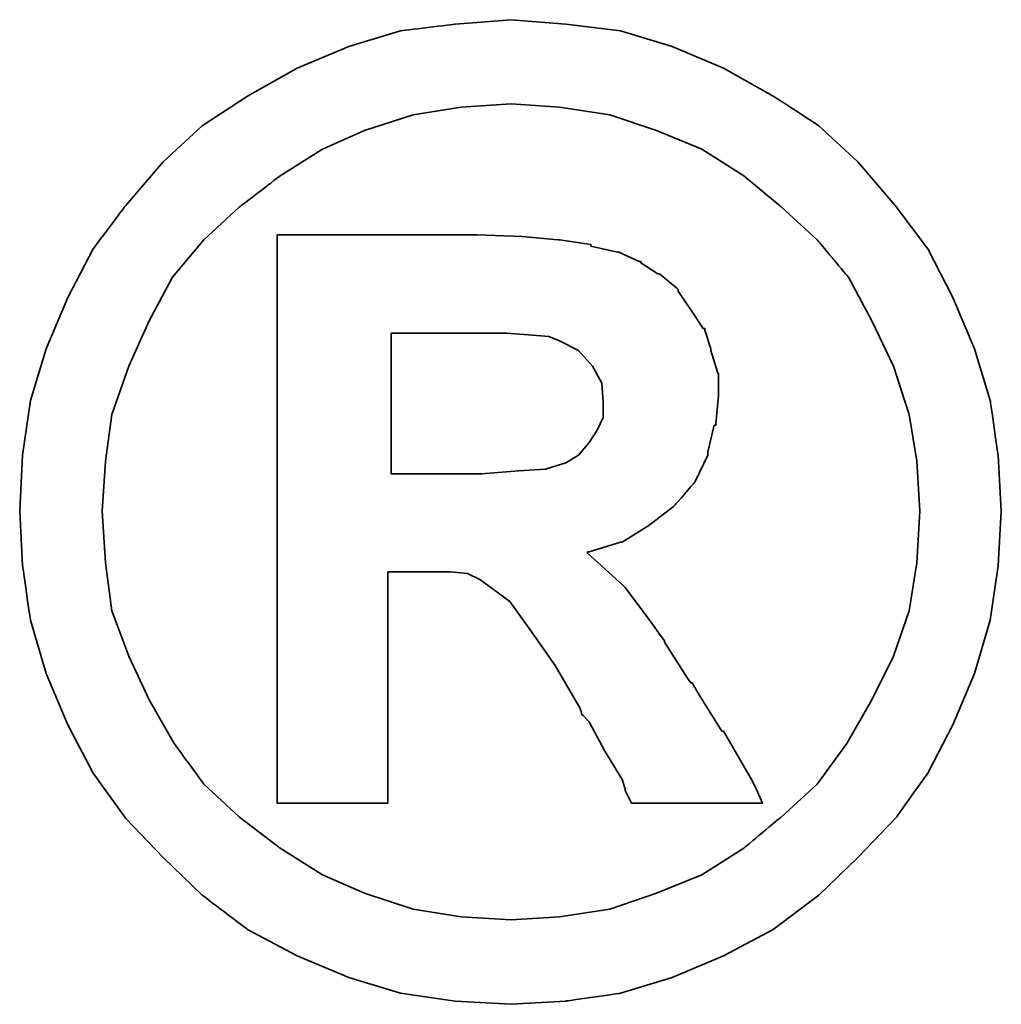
# Model space of a CAD drawing. Header units: inches. Extents: x 1 to 254, y 50 to 189.
# Tile 49 of 50: x 218.23 to 219.29, y 125.21 to 126.27. Entities that reach past the tile are written whole.
import ezdxf

# ---------------------------------------------------------------- set-up
doc = ezdxf.new("R2010")
doc.units = ezdxf.units.IN
doc.header["$LTSCALE"] = 0.2
doc.layers.add('DIM', color=4, linetype='Continuous')
doc.layers.add('layer 1', color=7, linetype='Continuous')

# ---------------------------------------------------------------- blocks, each defined once
blk = doc.blocks.new('TBI MOTION logo(完整正式版)')
at = {"layer": 'layer 1', "color": 22, "lineweight": 35}
for points, knots in [([(81.20634, 4.98624), (81.20634, 4.98624), (81.18649, 5.32862), (81.18649, 5.32862), (81.18649, 5.32862), (81.18649, 5.32862), (81.13886, 5.66206), (81.13886, 5.66206), (81.13886, 5.66206), (81.13886, 5.66206), (81.04359, 5.97764), (81.04359, 5.97764), (81.04359, 5.97764), (81.04359, 5.97764), (80.91061, 6.29124), (80.91061, 6.29124), (80.91061, 6.29124), (80.91061, 6.29124), (80.75778, 6.58697), (80.75778, 6.58697), (80.75778, 6.58697), (80.75778, 6.58697), (80.5593, 6.85294), (80.5593, 6.85294), (80.5593, 6.85294), (80.5593, 6.85294), (80.33105, 7.1189), (80.33105, 7.1189), (80.33105, 7.1189), (80.33105, 7.1189), (80.09287, 7.33921), (80.09287, 7.33921), (80.09287, 7.33921), (80.09287, 7.33921), (79.815, 7.51982), (79.815, 7.51982), (79.815, 7.51982), (79.815, 7.51982), (79.51133, 7.69051), (79.51133, 7.69051), (79.51133, 7.69051), (79.51133, 7.69051), (79.19773, 7.8235), (79.19773, 7.8235), (79.19773, 7.8235), (79.19773, 7.8235), (78.88215, 7.91877), (78.88215, 7.91877), (78.88215, 7.91877), (78.88215, 7.91877), (78.54871, 7.95846), (78.54871, 7.95846), (78.54871, 7.95846), (78.54871, 7.95846), (78.21526, 7.98625), (78.21526, 7.98625), (78.21526, 7.98625), (78.21526, 7.98625), (77.87388, 7.95846), (77.87388, 7.95846), (77.87388, 7.95846), (77.87388, 7.95846), (77.54044, 7.91877), (77.54044, 7.91877), (77.54044, 7.91877), (77.54044, 7.91877), (77.22485, 7.8235), (77.22485, 7.8235), (77.22485, 7.8235), (77.22485, 7.8235), (76.91027, 7.69051), (76.91027, 7.69051), (76.91027, 7.69051), (76.91027, 7.69051), (76.6056, 7.51982), (76.6056, 7.51982), (76.6056, 7.51982), (76.6056, 7.51982), (76.32972, 7.33921), (76.32972, 7.33921), (76.32972, 7.33921), (76.32972, 7.33921), (76.09154, 7.1189), (76.09154, 7.1189), (76.09154, 7.1189), (76.09154, 7.1189), (75.86329, 6.85294), (75.86329, 6.85294), (75.86329, 6.85294), (75.86329, 6.85294), (75.66382, 6.58697), (75.66382, 6.58697), (75.66382, 6.58697), (75.66382, 6.58697), (75.51099, 6.29124), (75.51099, 6.29124), (75.51099, 6.29124), (75.51099, 6.29124), (75.37702, 5.97764), (75.37702, 5.97764), (75.37702, 5.97764), (75.37702, 5.97764), (75.28175, 5.66206), (75.28175, 5.66206), (75.28175, 5.66206), (75.28175, 5.66206), (75.23411, 5.32862), (75.23411, 5.32862), (75.23411, 5.32862), (75.23411, 5.32862), (75.21625, 4.98624), (75.21625, 4.98624), (75.21625, 4.98624), (75.21625, 4.98624), (75.23411, 4.6528), (75.23411, 4.6528), (75.23411, 4.6528), (75.23411, 4.6528), (75.28175, 4.32035), (75.28175, 4.32035), (75.28175, 4.32035), (75.28175, 4.32035), (75.37702, 3.99583), (75.37702, 3.99583), (75.37702, 3.99583), (75.37702, 3.99583), (75.51099, 3.68224), (75.51099, 3.68224), (75.51099, 3.68224), (75.51099, 3.68224), (75.66382, 3.38749), (75.66382, 3.38749), (75.66382, 3.38749), (75.66382, 3.38749), (75.86329, 3.10963), (75.86329, 3.10963), (75.86329, 3.10963), (75.86329, 3.10963), (76.09154, 2.87145), (76.09154, 2.87145), (76.09154, 2.87145), (76.09154, 2.87145), (76.32972, 2.6432), (76.32972, 2.6432), (76.32972, 2.6432), (76.32972, 2.6432), (76.6056, 2.43381), (76.6056, 2.43381), (76.6056, 2.43381), (76.6056, 2.43381), (76.91027, 2.27205), (76.91027, 2.27205), (76.91027, 2.27205), (76.91027, 2.27205), (77.22485, 2.13906), (77.22485, 2.13906), (77.22485, 2.13906), (77.22485, 2.13906), (77.54044, 2.0438), (77.54044, 2.0438), (77.54044, 2.0438), (77.54044, 2.0438), (77.87388, 1.99616), (77.87388, 1.99616), (77.87388, 1.99616), (77.87388, 1.99616), (78.21526, 1.97631), (78.21526, 1.97631), (78.21526, 1.97631), (78.21526, 1.97631), (78.54871, 1.99616), (78.54871, 1.99616), (78.54871, 1.99616), (78.54871, 1.99616), (78.88215, 2.0438), (78.88215, 2.0438), (78.88215, 2.0438), (78.88215, 2.0438), (79.19773, 2.13906), (79.19773, 2.13906), (79.19773, 2.13906), (79.19773, 2.13906), (79.51133, 2.27205), (79.51133, 2.27205), (79.51133, 2.27205), (79.51133, 2.27205), (79.815, 2.43381), (79.815, 2.43381), (79.815, 2.43381), (79.815, 2.43381), (80.09287, 2.6432), (80.09287, 2.6432), (80.09287, 2.6432), (80.09287, 2.6432), (80.33105, 2.87145), (80.33105, 2.87145), (80.33105, 2.87145), (80.33105, 2.87145), (80.5593, 3.10963), (80.5593, 3.10963), (80.5593, 3.10963), (80.5593, 3.10963), (80.75778, 3.38749), (80.75778, 3.38749), (80.75778, 3.38749), (80.75778, 3.38749), (80.91061, 3.68224), (80.91061, 3.68224), (80.91061, 3.68224), (80.91061, 3.68224), (81.04359, 3.99583), (81.04359, 3.99583), (81.04359, 3.99583), (81.04359, 3.99583), (81.13886, 4.32035), (81.13886, 4.32035), (81.13886, 4.32035), (81.13886, 4.32035), (81.18649, 4.6528), (81.18649, 4.6528), (81.18649, 4.6528), (81.18649, 4.6528), (81.20634, 4.98624), (81.20634, 4.98624)], [0, 0, 0, 0, 0.0178571, 0.0178571, 0.0178571, 0.0178572, 0.0357143, 0.0357143, 0.0357143, 0.0357143, 0.0535714, 0.0535714, 0.0535714, 0.0535714, 0.0714286, 0.0714286, 0.0714286, 0.0714286, 0.0892857, 0.0892857, 0.0892857, 0.0892857, 0.1071429, 0.1071429, 0.1071429, 0.1071429, 0.125, 0.125, 0.125, 0.125, 0.1428571, 0.1428571, 0.1428571, 0.1428572, 0.1607143, 0.1607143, 0.1607143, 0.1607143, 0.1785714, 0.1785714, 0.1785714, 0.1785714, 0.1964286, 0.1964286, 0.1964286, 0.1964286, 0.2142857, 0.2142857, 0.2142857, 0.2142857, 0.2321429, 0.2321429, 0.2321429, 0.2321429, 0.25, 0.25, 0.25, 0.25, 0.2678571, 0.2678571, 0.2678571, 0.2678572, 0.2857143, 0.2857143, 0.2857143, 0.2857143, 0.3035714, 0.3035714, 0.3035714, 0.3035714, 0.3214286, 0.3214286, 0.3214286, 0.3214286, 0.3392857, 0.3392857, 0.3392857, 0.3392857, 0.3571429, 0.3571429, 0.3571429, 0.3571429, 0.375, 0.375, 0.375, 0.375, 0.3928571, 0.3928571, 0.3928571, 0.3928572, 0.4107143, 0.4107143, 0.4107143, 0.4107143, 0.4285714, 0.4285714, 0.4285714, 0.4285714, 0.4464286, 0.4464286, 0.4464286, 0.4464286, 0.4642857, 0.4642857, 0.4642857, 0.4642857, 0.4821429, 0.4821429, 0.4821429, 0.4821429, 0.5, 0.5, 0.5, 0.5, 0.5178571, 0.5178571, 0.5178571, 0.5178572, 0.5357143, 0.5357143, 0.5357143, 0.5357143, 0.5535714, 0.5535714, 0.5535714, 0.5535714, 0.5714286, 0.5714286, 0.5714286, 0.5714286, 0.5892857, 0.5892857, 0.5892857, 0.5892857, 0.6071429, 0.6071429, 0.6071429, 0.6071429, 0.625, 0.625, 0.625, 0.625, 0.6428571, 0.6428571, 0.6428571, 0.6428572, 0.6607143, 0.6607143, 0.6607143, 0.6607143, 0.6785714, 0.6785714, 0.6785714, 0.6785714, 0.6964286, 0.6964286, 0.6964286, 0.6964286, 0.7142857, 0.7142857, 0.7142857, 0.7142857, 0.7321429, 0.7321429, 0.7321429, 0.7321429, 0.75, 0.75, 0.75, 0.75, 0.7678571, 0.7678571, 0.7678571, 0.7678572, 0.7857143, 0.7857143, 0.7857143, 0.7857143, 0.8035714, 0.8035714, 0.8035714, 0.8035714, 0.8214286, 0.8214286, 0.8214286, 0.8214286, 0.8392857, 0.8392857, 0.8392857, 0.8392857, 0.8571429, 0.8571429, 0.8571429, 0.8571429, 0.875, 0.875, 0.875, 0.875, 0.8928571, 0.8928571, 0.8928571, 0.8928572, 0.9107143, 0.9107143, 0.9107143, 0.9107143, 0.9285714, 0.9285714, 0.9285714, 0.9285714, 0.9464286, 0.9464286, 0.9464286, 0.9464286, 0.9642857, 0.9642857, 0.9642857, 0.9642857, 0.9821429, 0.9821429, 0.9821429, 0.9821429, 1, 1, 1, 1]), ([(80.71014, 4.98624), (80.71014, 4.98624), (80.69129, 5.29091), (80.69129, 5.29091), (80.69129, 5.29091), (80.69129, 5.29091), (80.64464, 5.57672), (80.64464, 5.57672), (80.64464, 5.57672), (80.64464, 5.57672), (80.54937, 5.87245), (80.54937, 5.87245), (80.54937, 5.87245), (80.54937, 5.87245), (80.41639, 6.14833), (80.41639, 6.14833), (80.41639, 6.14833), (80.41639, 6.14833), (80.27349, 6.41429), (80.27349, 6.41429), (80.27349, 6.41429), (80.27349, 6.41429), (80.08295, 6.64255), (80.08295, 6.64255), (80.08295, 6.64255), (80.08295, 6.64255), (79.86264, 6.84301), (79.86264, 6.84301), (79.86264, 6.84301), (79.86264, 6.84301), (79.63439, 7.03355), (79.63439, 7.03355), (79.63439, 7.03355), (79.63439, 7.03355), (79.37835, 7.1963), (79.37835, 7.1963), (79.37835, 7.1963), (79.37835, 7.1963), (79.10246, 7.30944), (79.10246, 7.30944), (79.10246, 7.30944), (79.10246, 7.30944), (78.81665, 7.40471), (78.81665, 7.40471), (78.81665, 7.40471), (78.81665, 7.40471), (78.511, 7.45234), (78.511, 7.45234), (78.511, 7.45234), (78.511, 7.45234), (78.21526, 7.47219), (78.21526, 7.47219), (78.21526, 7.47219), (78.21526, 7.47219), (77.9106, 7.45234), (77.9106, 7.45234), (77.9106, 7.45234), (77.9106, 7.45234), (77.61685, 7.40471), (77.61685, 7.40471), (77.61685, 7.40471), (77.61685, 7.40471), (77.32012, 7.30944), (77.32012, 7.30944), (77.32012, 7.30944), (77.32012, 7.30944), (77.06309, 7.1963), (77.06309, 7.1963), (77.06309, 7.1963), (77.06309, 7.1963), (76.80606, 7.03355), (76.80606, 7.03355), (76.80606, 7.03355), (76.80606, 7.03355), (76.55797, 6.84301), (76.55797, 6.84301), (76.55797, 6.84301), (76.55797, 6.84301), (76.34063, 6.64255), (76.34063, 6.64255), (76.34063, 6.64255), (76.34063, 6.64255), (76.1491, 6.41429), (76.1491, 6.41429), (76.1491, 6.41429), (76.1491, 6.41429), (76.0062, 6.14833), (76.0062, 6.14833), (76.0062, 6.14833), (76.0062, 6.14833), (75.88314, 5.87245), (75.88314, 5.87245), (75.88314, 5.87245), (75.88314, 5.87245), (75.77794, 5.57672), (75.77794, 5.57672), (75.77794, 5.57672), (75.77794, 5.57672), (75.73924, 5.29091), (75.73924, 5.29091), (75.73924, 5.29091), (75.73924, 5.29091), (75.72039, 4.98624), (75.72039, 4.98624), (75.72039, 4.98624), (75.72039, 4.98624), (75.73924, 4.67165), (75.73924, 4.67165), (75.73924, 4.67165), (75.73924, 4.67165), (75.77794, 4.37791), (75.77794, 4.37791), (75.77794, 4.37791), (75.77794, 4.37791), (75.88314, 4.10102), (75.88314, 4.10102), (75.88314, 4.10102), (75.88314, 4.10102), (76.0062, 3.83407), (76.0062, 3.83407), (76.0062, 3.83407), (76.0062, 3.83407), (76.15902, 3.56811), (76.15902, 3.56811), (76.15902, 3.56811), (76.15902, 3.56811), (76.34063, 3.32001), (76.34063, 3.32001), (76.34063, 3.32001), (76.34063, 3.32001), (76.55797, 3.11955), (76.55797, 3.11955), (76.55797, 3.11955), (76.55797, 3.11955), (76.80606, 2.92901), (76.80606, 2.92901), (76.80606, 2.92901), (76.80606, 2.92901), (77.06309, 2.76725), (77.06309, 2.76725), (77.06309, 2.76725), (77.06309, 2.76725), (77.32012, 2.65412), (77.32012, 2.65412), (77.32012, 2.65412), (77.32012, 2.65412), (77.61685, 2.55786), (77.61685, 2.55786), (77.61685, 2.55786), (77.61685, 2.55786), (77.9106, 2.51022), (77.9106, 2.51022), (77.9106, 2.51022), (77.9106, 2.51022), (78.21526, 2.49137), (78.21526, 2.49137), (78.21526, 2.49137), (78.21526, 2.49137), (78.511, 2.51022), (78.511, 2.51022), (78.511, 2.51022), (78.511, 2.51022), (78.81665, 2.55786), (78.81665, 2.55786), (78.81665, 2.55786), (78.81665, 2.55786), (79.10246, 2.65412), (79.10246, 2.65412), (79.10246, 2.65412), (79.10246, 2.65412), (79.37835, 2.76725), (79.37835, 2.76725), (79.37835, 2.76725), (79.37835, 2.76725), (79.63439, 2.92901), (79.63439, 2.92901), (79.63439, 2.92901), (79.63439, 2.92901), (79.86264, 3.11955), (79.86264, 3.11955), (79.86264, 3.11955), (79.86264, 3.11955), (80.08295, 3.32001), (80.08295, 3.32001), (80.08295, 3.32001), (80.08295, 3.32001), (80.26356, 3.56811), (80.26356, 3.56811), (80.26356, 3.56811), (80.26356, 3.56811), (80.41639, 3.83407), (80.41639, 3.83407), (80.41639, 3.83407), (80.41639, 3.83407), (80.54937, 4.10102), (80.54937, 4.10102), (80.54937, 4.10102), (80.54937, 4.10102), (80.64464, 4.37791), (80.64464, 4.37791), (80.64464, 4.37791), (80.64464, 4.37791), (80.69129, 4.67165), (80.69129, 4.67165), (80.69129, 4.67165), (80.69129, 4.67165), (80.71014, 4.98624), (80.71014, 4.98624)], [0, 0, 0, 0, 0.0192308, 0.0192308, 0.0192308, 0.0192308, 0.0384615, 0.0384615, 0.0384615, 0.0384615, 0.0576923, 0.0576923, 0.0576923, 0.0576923, 0.0769231, 0.0769231, 0.0769231, 0.0769231, 0.0961538, 0.0961538, 0.0961538, 0.0961539, 0.1153846, 0.1153846, 0.1153846, 0.1153846, 0.1346154, 0.1346154, 0.1346154, 0.1346154, 0.1538462, 0.1538462, 0.1538462, 0.1538462, 0.1730769, 0.1730769, 0.1730769, 0.1730769, 0.1923077, 0.1923077, 0.1923077, 0.1923077, 0.2115385, 0.2115385, 0.2115385, 0.2115385, 0.2307692, 0.2307692, 0.2307692, 0.2307692, 0.25, 0.25, 0.25, 0.25, 0.2692308, 0.2692308, 0.2692308, 0.2692308, 0.2884615, 0.2884615, 0.2884615, 0.2884615, 0.3076923, 0.3076923, 0.3076923, 0.3076923, 0.3269231, 0.3269231, 0.3269231, 0.3269231, 0.3461538, 0.3461538, 0.3461538, 0.3461539, 0.3653846, 0.3653846, 0.3653846, 0.3653846, 0.3846154, 0.3846154, 0.3846154, 0.3846154, 0.4038462, 0.4038462, 0.4038462, 0.4038462, 0.4230769, 0.4230769, 0.4230769, 0.4230769, 0.4423077, 0.4423077, 0.4423077, 0.4423077, 0.4615385, 0.4615385, 0.4615385, 0.4615385, 0.4807692, 0.4807692, 0.4807692, 0.4807692, 0.5, 0.5, 0.5, 0.5, 0.5192308, 0.5192308, 0.5192308, 0.5192308, 0.5384615, 0.5384615, 0.5384615, 0.5384615, 0.5576923, 0.5576923, 0.5576923, 0.5576923, 0.5769231, 0.5769231, 0.5769231, 0.5769231, 0.5961538, 0.5961538, 0.5961538, 0.5961539, 0.6153846, 0.6153846, 0.6153846, 0.6153846, 0.6346154, 0.6346154, 0.6346154, 0.6346154, 0.6538462, 0.6538462, 0.6538462, 0.6538462, 0.6730769, 0.6730769, 0.6730769, 0.6730769, 0.6923077, 0.6923077, 0.6923077, 0.6923077, 0.7115385, 0.7115385, 0.7115385, 0.7115385, 0.7307692, 0.7307692, 0.7307692, 0.7307692, 0.75, 0.75, 0.75, 0.75, 0.7692308, 0.7692308, 0.7692308, 0.7692308, 0.7884615, 0.7884615, 0.7884615, 0.7884615, 0.8076923, 0.8076923, 0.8076923, 0.8076923, 0.8269231, 0.8269231, 0.8269231, 0.8269231, 0.8461538, 0.8461538, 0.8461538, 0.8461539, 0.8653846, 0.8653846, 0.8653846, 0.8653846, 0.8846154, 0.8846154, 0.8846154, 0.8846154, 0.9038462, 0.9038462, 0.9038462, 0.9038462, 0.9230769, 0.9230769, 0.9230769, 0.9230769, 0.9423077, 0.9423077, 0.9423077, 0.9423077, 0.9615385, 0.9615385, 0.9615385, 0.9615385, 0.9807692, 0.9807692, 0.9807692, 0.9807692, 1, 1, 1, 1]), ([(76.78721, 3.2823), (76.78721, 3.2823), (76.78721, 3.32001), (76.78721, 3.32001), (76.78721, 3.32001), (76.78721, 3.32001), (76.78721, 3.42422), (76.78721, 3.42422), (76.78721, 3.42422), (76.78721, 3.42422), (76.78721, 3.59689), (76.78721, 3.59689), (76.78721, 3.59689), (76.78721, 3.59689), (76.78721, 3.80529), (76.78721, 3.80529), (76.78721, 3.80529), (76.78721, 3.80529), (76.78721, 4.0524), (76.78721, 4.0524), (76.78721, 4.0524), (76.78721, 4.0524), (76.78721, 4.32035), (76.78721, 4.32035), (76.78721, 4.32035), (76.78721, 4.32035), (76.78721, 4.92868), (76.78721, 4.92868), (76.78721, 4.92868), (76.78721, 4.92868), (76.78721, 5.53801), (76.78721, 5.53801), (76.78721, 5.53801), (76.78721, 5.53801), (76.78721, 5.82482), (76.78721, 5.82482), (76.78721, 5.82482), (76.78721, 5.82482), (76.78721, 6.07291), (76.78721, 6.07291), (76.78721, 6.07291), (76.78721, 6.07291), (76.78721, 6.30017), (76.78721, 6.30017), (76.78721, 6.30017), (76.78721, 6.30017), (76.78721, 6.45399), (76.78721, 6.45399), (76.78721, 6.45399), (76.78721, 6.45399), (76.78721, 6.5572), (76.78721, 6.5572), (76.78721, 6.5572), (76.78721, 6.5572), (76.78721, 6.59689), (76.78721, 6.59689), (76.78721, 6.59689), (76.78721, 6.59689), (76.78721, 6.67232), (76.78721, 6.67232), (76.78721, 6.67232), (76.78721, 6.67232), (76.8537, 6.67232), (76.8537, 6.67232), (76.8537, 6.67232), (76.8537, 6.67232), (76.87355, 6.67232), (76.87355, 6.67232), (76.87355, 6.67232), (76.87355, 6.67232), (76.91027, 6.67232), (76.91027, 6.67232), (76.91027, 6.67232), (76.91027, 6.67232), (77.04424, 6.67232), (77.04424, 6.67232), (77.04424, 6.67232), (77.04424, 6.67232), (77.22485, 6.67232), (77.22485, 6.67232), (77.22485, 6.67232), (77.22485, 6.67232), (77.43524, 6.67232), (77.43524, 6.67232), (77.43524, 6.67232), (77.43524, 6.67232), (77.65357, 6.67232), (77.65357, 6.67232), (77.65357, 6.67232), (77.65357, 6.67232), (77.82625, 6.67232), (77.82625, 6.67232), (77.82625, 6.67232), (77.82625, 6.67232), (77.94037, 6.67232), (77.94037, 6.67232), (77.94037, 6.67232), (77.94037, 6.67232), (77.97709, 6.67232), (77.97709, 6.67232), (77.97709, 6.67232), (77.97709, 6.67232), (77.99694, 6.67232), (77.99694, 6.67232), (77.99694, 6.67232), (77.99694, 6.67232), (78.00686, 6.67232), (78.00686, 6.67232), (78.00686, 6.67232), (78.00686, 6.67232), (78.28275, 6.6624), (78.28275, 6.6624), (78.28275, 6.6624), (78.28275, 6.6624), (78.50107, 6.64255), (78.50107, 6.64255), (78.50107, 6.64255), (78.50107, 6.64255), (78.511, 6.64255), (78.511, 6.64255), (78.511, 6.64255), (78.511, 6.64255), (78.70154, 6.61476), (78.70154, 6.61476), (78.70154, 6.61476), (78.70154, 6.61476), (78.70154, 6.60483), (78.70154, 6.60483), (78.70154, 6.60483), (78.70154, 6.60483), (78.86429, 6.56713), (78.86429, 6.56713), (78.86429, 6.56713), (78.86429, 6.56713), (78.87223, 6.56713), (78.87223, 6.56713), (78.87223, 6.56713), (78.87223, 6.56713), (78.99727, 6.51056), (78.99727, 6.51056), (78.99727, 6.51056), (78.99727, 6.51056), (79.00719, 6.51056), (79.00719, 6.51056), (79.00719, 6.51056), (79.00719, 6.51056), (79.00719, 6.50162), (79.00719, 6.50162), (79.00719, 6.50162), (79.00719, 6.50162), (79.1104, 6.43415), (79.1104, 6.43415), (79.1104, 6.43415), (79.1104, 6.43415), (79.12132, 6.43415), (79.12132, 6.43415), (79.12132, 6.43415), (79.12132, 6.43415), (79.22552, 6.34781), (79.22552, 6.34781), (79.22552, 6.34781), (79.22552, 6.34781), (79.23544, 6.33888), (79.23544, 6.33888), (79.23544, 6.33888), (79.23544, 6.33888), (79.23544, 6.32895), (79.23544, 6.32895), (79.23544, 6.32895), (79.23544, 6.32895), (79.31087, 6.21483), (79.31087, 6.21483), (79.31087, 6.21483), (79.31087, 6.21483), (79.38629, 6.1007), (79.38629, 6.1007), (79.38629, 6.1007), (79.38629, 6.1007), (79.3972, 6.1007), (79.3972, 6.1007), (79.3972, 6.1007), (79.3972, 6.1007), (79.3972, 6.09078), (79.3972, 6.09078), (79.3972, 6.09078), (79.3972, 6.09078), (79.43392, 5.97764), (79.43392, 5.97764), (79.43392, 5.97764), (79.43392, 5.97764), (79.43392, 5.96772), (79.43392, 5.96772), (79.43392, 5.96772), (79.43392, 5.96772), (79.47362, 5.83474), (79.47362, 5.83474), (79.47362, 5.83474), (79.47362, 5.83474), (79.48156, 5.82482), (79.48156, 5.82482), (79.48156, 5.82482), (79.48156, 5.82482), (79.48156, 5.69977), (79.48156, 5.69977), (79.48156, 5.69977), (79.48156, 5.69977), (79.48156, 5.69183), (79.48156, 5.69183), (79.48156, 5.69183), (79.48156, 5.69183), (79.4637, 5.51915), (79.4637, 5.51915), (79.4637, 5.51915), (79.4637, 5.51915), (79.4637, 5.51122), (79.4637, 5.51122), (79.4637, 5.51122), (79.4637, 5.51122), (79.45377, 5.51122), (79.45377, 5.51122), (79.45377, 5.51122), (79.45377, 5.51122), (79.41507, 5.34847), (79.41507, 5.34847), (79.41507, 5.34847), (79.41507, 5.34847), (79.41507, 5.33854), (79.41507, 5.33854), (79.41507, 5.33854), (79.41507, 5.33854), (79.41507, 5.32862), (79.41507, 5.32862), (79.41507, 5.32862), (79.41507, 5.32862), (79.33865, 5.16785), (79.33865, 5.16785), (79.33865, 5.16785), (79.33865, 5.16785), (79.33071, 5.15693), (79.33071, 5.15693), (79.33071, 5.15693), (79.33071, 5.15693), (79.2156, 5.02495), (79.2156, 5.02495), (79.2156, 5.02495), (79.2156, 5.02495), (79.20567, 5.01502), (79.20567, 5.01502), (79.20567, 5.01502), (79.20567, 5.01502), (79.05483, 4.89991), (79.05483, 4.89991), (79.05483, 4.89991), (79.05483, 4.89991), (79.04491, 4.89197), (79.04491, 4.89197), (79.04491, 4.89197), (79.04491, 4.89197), (78.89208, 4.7967), (78.89208, 4.7967), (78.89208, 4.7967), (78.89208, 4.7967), (78.88215, 4.7967), (78.88215, 4.7967), (78.88215, 4.7967), (78.88215, 4.7967), (78.69161, 4.73913), (78.69161, 4.73913), (78.69161, 4.73913), (78.69161, 4.73913), (78.68169, 4.73913), (78.68169, 4.73913), (78.68169, 4.73913), (78.68169, 4.73913), (78.68169, 4.72921), (78.68169, 4.72921), (78.68169, 4.72921), (78.68169, 4.72921), (78.78688, 4.63394), (78.78688, 4.63394), (78.78688, 4.63394), (78.78688, 4.63394), (78.902, 4.52875), (78.902, 4.52875), (78.902, 4.52875), (78.902, 4.52875), (78.91093, 4.52081), (78.91093, 4.52081), (78.91093, 4.52081), (78.91093, 4.52081), (79.02506, 4.36798), (79.02506, 4.36798), (79.02506, 4.36798), (79.02506, 4.36798), (79.1501, 4.1953), (79.1501, 4.1953), (79.1501, 4.1953), (79.1501, 4.1953), (79.1501, 4.18736), (79.1501, 4.18736), (79.1501, 4.18736), (79.1501, 4.18736), (79.29201, 3.96705), (79.29201, 3.96705), (79.29201, 3.96705), (79.29201, 3.96705), (79.31087, 3.93828), (79.31087, 3.93828), (79.31087, 3.93828), (79.31087, 3.93828), (79.32079, 3.93828), (79.32079, 3.93828), (79.32079, 3.93828), (79.32079, 3.93828), (79.3585, 3.87178), (79.3585, 3.87178), (79.3585, 3.87178), (79.3585, 3.87178), (79.50141, 3.64353), (79.50141, 3.64353), (79.50141, 3.64353), (79.50141, 3.64353), (79.51133, 3.64353), (79.51133, 3.64353), (79.51133, 3.64353), (79.51133, 3.64353), (79.64431, 3.41528), (79.64431, 3.41528), (79.64431, 3.41528), (79.64431, 3.41528), (79.68202, 3.3478), (79.68202, 3.3478), (79.68202, 3.3478), (79.68202, 3.3478), (79.70187, 3.31009), (79.70187, 3.31009), (79.70187, 3.31009), (79.70187, 3.31009), (79.7495, 3.2049), (79.7495, 3.2049), (79.7495, 3.2049), (79.7495, 3.2049), (79.64431, 3.2049), (79.64431, 3.2049), (79.64431, 3.2049), (79.64431, 3.2049), (79.62546, 3.2049), (79.62546, 3.2049), (79.62546, 3.2049), (79.62546, 3.2049), (79.53912, 3.2049), (79.53912, 3.2049), (79.53912, 3.2049), (79.53912, 3.2049), (79.31087, 3.2049), (79.31087, 3.2049), (79.31087, 3.2049), (79.31087, 3.2049), (79.08262, 3.2049), (79.08262, 3.2049), (79.08262, 3.2049), (79.08262, 3.2049), (79.00719, 3.2049), (79.00719, 3.2049), (79.00719, 3.2049), (79.00719, 3.2049), (78.98735, 3.2049), (78.98735, 3.2049), (78.98735, 3.2049), (78.98735, 3.2049), (78.94964, 3.2049), (78.94964, 3.2049), (78.94964, 3.2049), (78.94964, 3.2049), (78.92979, 3.24459), (78.92979, 3.24459), (78.92979, 3.24459), (78.92979, 3.24459), (78.91093, 3.2823), (78.91093, 3.2823), (78.91093, 3.2823), (78.91093, 3.2823), (78.91093, 3.29223), (78.91093, 3.29223), (78.91093, 3.29223), (78.91093, 3.29223), (78.89208, 3.3478), (78.89208, 3.3478), (78.89208, 3.3478), (78.89208, 3.3478), (78.78688, 3.52048), (78.78688, 3.52048), (78.78688, 3.52048), (78.78688, 3.52048), (78.69161, 3.7001), (78.69161, 3.7001), (78.69161, 3.7001), (78.69161, 3.7001), (78.6539, 3.7388), (78.6539, 3.7388), (78.6539, 3.7388), (78.6539, 3.7388), (78.64398, 3.74873), (78.64398, 3.74873), (78.64398, 3.74873), (78.64398, 3.74873), (78.64398, 3.75766), (78.64398, 3.75766), (78.64398, 3.75766), (78.64398, 3.75766), (78.63405, 3.78644), (78.63405, 3.78644), (78.63405, 3.78644), (78.63405, 3.78644), (78.48321, 4.04347), (78.48321, 4.04347), (78.48321, 4.04347), (78.48321, 4.04347), (78.33038, 4.2618), (78.33038, 4.2618), (78.33038, 4.2618), (78.33038, 4.2618), (78.20732, 4.43447), (78.20732, 4.43447), (78.20732, 4.43447), (78.20732, 4.43447), (78.09221, 4.52081), (78.09221, 4.52081), (78.09221, 4.52081), (78.09221, 4.52081), (78.02472, 4.56845), (78.02472, 4.56845), (78.02472, 4.56845), (78.02472, 4.56845), (77.9493, 4.60616), (77.9493, 4.60616), (77.9493, 4.60616), (77.9493, 4.60616), (77.8451, 4.61608), (77.8451, 4.61608), (77.8451, 4.61608), (77.8451, 4.61608), (77.71113, 4.61608), (77.71113, 4.61608), (77.71113, 4.61608), (77.71113, 4.61608), (77.69128, 4.61608), (77.69128, 4.61608), (77.69128, 4.61608), (77.69128, 4.61608), (77.67342, 4.61608), (77.67342, 4.61608), (77.67342, 4.61608), (77.67342, 4.61608), (77.5583, 4.61608), (77.5583, 4.61608), (77.5583, 4.61608), (77.5583, 4.61608), (77.46303, 4.61608), (77.46303, 4.61608), (77.46303, 4.61608), (77.46303, 4.61608), (77.46303, 4.54761), (77.46303, 4.54761), (77.46303, 4.54761), (77.46303, 4.54761), (77.46303, 4.47318), (77.46303, 4.47318), (77.46303, 4.47318), (77.46303, 4.47318), (77.46303, 4.24294), (77.46303, 4.24294), (77.46303, 4.24294), (77.46303, 4.24294), (77.46303, 3.99583), (77.46303, 3.99583), (77.46303, 3.99583), (77.46303, 3.99583), (77.46303, 3.72888), (77.46303, 3.72888), (77.46303, 3.72888), (77.46303, 3.72888), (77.46303, 3.51055), (77.46303, 3.51055), (77.46303, 3.51055), (77.46303, 3.51055), (77.46303, 3.42422), (77.46303, 3.42422), (77.46303, 3.42422), (77.46303, 3.42422), (77.46303, 3.35773), (77.46303, 3.35773), (77.46303, 3.35773), (77.46303, 3.35773), (77.46303, 3.30017), (77.46303, 3.30017), (77.46303, 3.30017), (77.46303, 3.30017), (77.46303, 3.2823), (77.46303, 3.2823), (77.46303, 3.2823), (77.46303, 3.2823), (77.46303, 3.2049), (77.46303, 3.2049), (77.46303, 3.2049), (77.46303, 3.2049), (77.39753, 3.2049), (77.39753, 3.2049), (77.39753, 3.2049), (77.39753, 3.2049), (77.37768, 3.2049), (77.37768, 3.2049), (77.37768, 3.2049), (77.37768, 3.2049), (77.32012, 3.2049), (77.32012, 3.2049), (77.32012, 3.2049), (77.32012, 3.2049), (77.12165, 3.2049), (77.12165, 3.2049), (77.12165, 3.2049), (77.12165, 3.2049), (76.94897, 3.2049), (76.94897, 3.2049), (76.94897, 3.2049), (76.94897, 3.2049), (76.8924, 3.2049), (76.8924, 3.2049), (76.8924, 3.2049), (76.8924, 3.2049), (76.8537, 3.2049), (76.8537, 3.2049), (76.8537, 3.2049), (76.8537, 3.2049), (76.78721, 3.2049), (76.78721, 3.2049), (76.78721, 3.2049), (76.78721, 3.2049), (76.78721, 3.2823), (76.78721, 3.2823)], [0, 0, 0, 0, 0.0074074, 0.0074074, 0.0074074, 0.0074074, 0.0148148, 0.0148148, 0.0148148, 0.0148148, 0.0222222, 0.0222222, 0.0222222, 0.0222222, 0.0296296, 0.0296296, 0.0296296, 0.0296296, 0.037037, 0.037037, 0.037037, 0.037037, 0.0444444, 0.0444444, 0.0444444, 0.0444445, 0.0518519, 0.0518519, 0.0518519, 0.0518519, 0.0592593, 0.0592593, 0.0592593, 0.0592593, 0.0666667, 0.0666667, 0.0666667, 0.0666667, 0.0740741, 0.0740741, 0.0740741, 0.0740741, 0.0814815, 0.0814815, 0.0814815, 0.0814815, 0.0888889, 0.0888889, 0.0888889, 0.0888889, 0.0962963, 0.0962963, 0.0962963, 0.0962963, 0.1037037, 0.1037037, 0.1037037, 0.1037037, 0.1111111, 0.1111111, 0.1111111, 0.1111111, 0.1185185, 0.1185185, 0.1185185, 0.1185185, 0.1259259, 0.1259259, 0.1259259, 0.1259259, 0.1333333, 0.1333333, 0.1333333, 0.1333333, 0.1407407, 0.1407407, 0.1407407, 0.1407408, 0.1481481, 0.1481481, 0.1481481, 0.1481482, 0.1555556, 0.1555556, 0.1555556, 0.1555556, 0.162963, 0.162963, 0.162963, 0.162963, 0.1703704, 0.1703704, 0.1703704, 0.1703704, 0.1777778, 0.1777778, 0.1777778, 0.1777778, 0.1851852, 0.1851852, 0.1851852, 0.1851852, 0.1925926, 0.1925926, 0.1925926, 0.1925926, 0.2, 0.2, 0.2, 0.2, 0.2074074, 0.2074074, 0.2074074, 0.2074074, 0.2148148, 0.2148148, 0.2148148, 0.2148148, 0.2222222, 0.2222222, 0.2222222, 0.2222222, 0.2296296, 0.2296296, 0.2296296, 0.2296296, 0.237037, 0.237037, 0.237037, 0.237037, 0.2444444, 0.2444444, 0.2444444, 0.2444445, 0.2518519, 0.2518519, 0.2518519, 0.2518519, 0.2592593, 0.2592593, 0.2592593, 0.2592593, 0.2666667, 0.2666667, 0.2666667, 0.2666667, 0.2740741, 0.2740741, 0.2740741, 0.2740741, 0.2814815, 0.2814815, 0.2814815, 0.2814815, 0.2888889, 0.2888889, 0.2888889, 0.2888889, 0.2962963, 0.2962963, 0.2962963, 0.2962963, 0.3037037, 0.3037037, 0.3037037, 0.3037037, 0.3111111, 0.3111111, 0.3111111, 0.3111111, 0.3185185, 0.3185185, 0.3185185, 0.3185185, 0.3259259, 0.3259259, 0.3259259, 0.3259259, 0.3333333, 0.3333333, 0.3333333, 0.3333333, 0.3407407, 0.3407407, 0.3407407, 0.3407408, 0.3481481, 0.3481481, 0.3481481, 0.3481482, 0.3555556, 0.3555556, 0.3555556, 0.3555556, 0.362963, 0.362963, 0.362963, 0.362963, 0.3703704, 0.3703704, 0.3703704, 0.3703704, 0.3777778, 0.3777778, 0.3777778, 0.3777778, 0.3851852, 0.3851852, 0.3851852, 0.3851852, 0.3925926, 0.3925926, 0.3925926, 0.3925926, 0.4, 0.4, 0.4, 0.4, 0.4074074, 0.4074074, 0.4074074, 0.4074074, 0.4148148, 0.4148148, 0.4148148, 0.4148148, 0.4222222, 0.4222222, 0.4222222, 0.4222222, 0.4296296, 0.4296296, 0.4296296, 0.4296296, 0.437037, 0.437037, 0.437037, 0.437037, 0.4444444, 0.4444444, 0.4444444, 0.4444445, 0.4518519, 0.4518519, 0.4518519, 0.4518519, 0.4592593, 0.4592593, 0.4592593, 0.4592593, 0.4666667, 0.4666667, 0.4666667, 0.4666667, 0.4740741, 0.4740741, 0.4740741, 0.4740741, 0.4814815, 0.4814815, 0.4814815, 0.4814815, 0.4888889, 0.4888889, 0.4888889, 0.4888889, 0.4962963, 0.4962963, 0.4962963, 0.4962963, 0.5037037, 0.5037037, 0.5037037, 0.5037037, 0.5111111, 0.5111111, 0.5111111, 0.5111111, 0.5185185, 0.5185185, 0.5185185, 0.5185185, 0.5259259, 0.5259259, 0.5259259, 0.5259259, 0.5333333, 0.5333333, 0.5333333, 0.5333333, 0.5407407, 0.5407407, 0.5407407, 0.5407408, 0.5481481, 0.5481481, 0.5481481, 0.5481482, 0.5555556, 0.5555556, 0.5555556, 0.5555556, 0.562963, 0.562963, 0.562963, 0.562963, 0.5703704, 0.5703704, 0.5703704, 0.5703704, 0.5777778, 0.5777778, 0.5777778, 0.5777778, 0.5851852, 0.5851852, 0.5851852, 0.5851852, 0.5925926, 0.5925926, 0.5925926, 0.5925926, 0.6, 0.6, 0.6, 0.6, 0.6074074, 0.6074074, 0.6074074, 0.6074074, 0.6148148, 0.6148148, 0.6148148, 0.6148148, 0.6222222, 0.6222222, 0.6222222, 0.6222222, 0.6296296, 0.6296296, 0.6296296, 0.6296296, 0.637037, 0.637037, 0.637037, 0.637037, 0.6444444, 0.6444444, 0.6444444, 0.6444445, 0.6518519, 0.6518519, 0.6518519, 0.6518519, 0.6592593, 0.6592593, 0.6592593, 0.6592593, 0.6666667, 0.6666667, 0.6666667, 0.6666667, 0.6740741, 0.6740741, 0.6740741, 0.6740741, 0.6814815, 0.6814815, 0.6814815, 0.6814815, 0.6888889, 0.6888889, 0.6888889, 0.6888889, 0.6962963, 0.6962963, 0.6962963, 0.6962963, 0.7037037, 0.7037037, 0.7037037, 0.7037037, 0.7111111, 0.7111111, 0.7111111, 0.7111111, 0.7185185, 0.7185185, 0.7185185, 0.7185185, 0.7259259, 0.7259259, 0.7259259, 0.7259259, 0.7333333, 0.7333333, 0.7333333, 0.7333333, 0.7407407, 0.7407407, 0.7407407, 0.7407408, 0.7481481, 0.7481481, 0.7481481, 0.7481482, 0.7555556, 0.7555556, 0.7555556, 0.7555556, 0.762963, 0.762963, 0.762963, 0.762963, 0.7703704, 0.7703704, 0.7703704, 0.7703704, 0.7777778, 0.7777778, 0.7777778, 0.7777778, 0.7851852, 0.7851852, 0.7851852, 0.7851852, 0.7925926, 0.7925926, 0.7925926, 0.7925926, 0.8, 0.8, 0.8, 0.8, 0.8074074, 0.8074074, 0.8074074, 0.8074074, 0.8148148, 0.8148148, 0.8148148, 0.8148148, 0.8222222, 0.8222222, 0.8222222, 0.8222222, 0.8296296, 0.8296296, 0.8296296, 0.8296296, 0.837037, 0.837037, 0.837037, 0.837037, 0.8444444, 0.8444444, 0.8444444, 0.8444445, 0.8518519, 0.8518519, 0.8518519, 0.8518519, 0.8592593, 0.8592593, 0.8592593, 0.8592593, 0.8666667, 0.8666667, 0.8666667, 0.8666667, 0.8740741, 0.8740741, 0.8740741, 0.8740741, 0.8814815, 0.8814815, 0.8814815, 0.8814815, 0.8888889, 0.8888889, 0.8888889, 0.8888889, 0.8962963, 0.8962963, 0.8962963, 0.8962963, 0.9037037, 0.9037037, 0.9037037, 0.9037037, 0.9111111, 0.9111111, 0.9111111, 0.9111111, 0.9185185, 0.9185185, 0.9185185, 0.9185185, 0.9259259, 0.9259259, 0.9259259, 0.9259259, 0.9333333, 0.9333333, 0.9333333, 0.9333333, 0.9407407, 0.9407407, 0.9407407, 0.9407408, 0.9481481, 0.9481481, 0.9481481, 0.9481482, 0.9555556, 0.9555556, 0.9555556, 0.9555556, 0.962963, 0.962963, 0.962963, 0.962963, 0.9703704, 0.9703704, 0.9703704, 0.9703704, 0.9777778, 0.9777778, 0.9777778, 0.9777778, 0.9851852, 0.9851852, 0.9851852, 0.9851852, 0.9925926, 0.9925926, 0.9925926, 0.9925926, 1, 1, 1, 1]), ([(77.48288, 6.07291), (77.48288, 6.07291), (77.48288, 5.99551), (77.48288, 5.99551), (77.48288, 5.99551), (77.48288, 5.99551), (77.48288, 5.82482), (77.48288, 5.82482), (77.48288, 5.82482), (77.48288, 5.82482), (77.48288, 5.63328), (77.48288, 5.63328), (77.48288, 5.63328), (77.48288, 5.63328), (77.48288, 5.46358), (77.48288, 5.46358), (77.48288, 5.46358), (77.48288, 5.46358), (77.48288, 5.29091), (77.48288, 5.29091), (77.48288, 5.29091), (77.48288, 5.29091), (77.48288, 5.21449), (77.48288, 5.21449), (77.48288, 5.21449), (77.48288, 5.21449), (77.50074, 5.21449), (77.50074, 5.21449), (77.50074, 5.21449), (77.50074, 5.21449), (77.71113, 5.21449), (77.71113, 5.21449), (77.71113, 5.21449), (77.71113, 5.21449), (77.94037, 5.21449), (77.94037, 5.21449), (77.94037, 5.21449), (77.94037, 5.21449), (78.01579, 5.21449), (78.01579, 5.21449), (78.01579, 5.21449), (78.01579, 5.21449), (78.03465, 5.21449), (78.03465, 5.21449), (78.03465, 5.21449), (78.03465, 5.21449), (78.2629, 5.23335), (78.2629, 5.23335), (78.2629, 5.23335), (78.2629, 5.23335), (78.42565, 5.24327), (78.42565, 5.24327), (78.42565, 5.24327), (78.42565, 5.24327), (78.54871, 5.28098), (78.54871, 5.28098), (78.54871, 5.28098), (78.54871, 5.28098), (78.62611, 5.32862), (78.62611, 5.32862), (78.62611, 5.32862), (78.62611, 5.32862), (78.69161, 5.40503), (78.69161, 5.40503), (78.69161, 5.40503), (78.69161, 5.40503), (78.73925, 5.48145), (78.73925, 5.48145), (78.73925, 5.48145), (78.73925, 5.48145), (78.77696, 5.55885), (78.77696, 5.55885), (78.77696, 5.55885), (78.77696, 5.55885), (78.77696, 5.65214), (78.77696, 5.65214), (78.77696, 5.65214), (78.77696, 5.65214), (78.76902, 5.76726), (78.76902, 5.76726), (78.76902, 5.76726), (78.76902, 5.76726), (78.71146, 5.87245), (78.71146, 5.87245), (78.71146, 5.87245), (78.71146, 5.87245), (78.62611, 5.96772), (78.62611, 5.96772), (78.62611, 5.96772), (78.62611, 5.96772), (78.511, 6.02528), (78.511, 6.02528), (78.511, 6.02528), (78.511, 6.02528), (78.44451, 6.05306), (78.44451, 6.05306), (78.44451, 6.05306), (78.44451, 6.05306), (78.32046, 6.06299), (78.32046, 6.06299), (78.32046, 6.06299), (78.32046, 6.06299), (78.18748, 6.07291), (78.18748, 6.07291), (78.18748, 6.07291), (78.18748, 6.07291), (77.99694, 6.07291), (77.99694, 6.07291), (77.99694, 6.07291), (77.99694, 6.07291), (77.97709, 6.07291), (77.97709, 6.07291), (77.97709, 6.07291), (77.97709, 6.07291), (77.90167, 6.07291), (77.90167, 6.07291), (77.90167, 6.07291), (77.90167, 6.07291), (77.69128, 6.07291), (77.69128, 6.07291), (77.69128, 6.07291), (77.69128, 6.07291), (77.50074, 6.07291), (77.50074, 6.07291), (77.50074, 6.07291), (77.50074, 6.07291), (77.48288, 6.07291), (77.48288, 6.07291)], [0, 0, 0, 0, 0.03125, 0.03125, 0.03125, 0.03125, 0.0625, 0.0625, 0.0625, 0.0625, 0.09375, 0.09375, 0.09375, 0.09375, 0.125, 0.125, 0.125, 0.125, 0.15625, 0.15625, 0.15625, 0.15625, 0.1875, 0.1875, 0.1875, 0.1875, 0.21875, 0.21875, 0.21875, 0.21875, 0.25, 0.25, 0.25, 0.25, 0.28125, 0.28125, 0.28125, 0.28125, 0.3125, 0.3125, 0.3125, 0.3125, 0.34375, 0.34375, 0.34375, 0.34375, 0.375, 0.375, 0.375, 0.375, 0.40625, 0.40625, 0.40625, 0.40625, 0.4375, 0.4375, 0.4375, 0.4375, 0.46875, 0.46875, 0.46875, 0.46875, 0.5, 0.5, 0.5, 0.5, 0.53125, 0.53125, 0.53125, 0.53125, 0.5625, 0.5625, 0.5625, 0.5625, 0.59375, 0.59375, 0.59375, 0.59375, 0.625, 0.625, 0.625, 0.625, 0.65625, 0.65625, 0.65625, 0.65625, 0.6875, 0.6875, 0.6875, 0.6875, 0.71875, 0.71875, 0.71875, 0.71875, 0.75, 0.75, 0.75, 0.75, 0.78125, 0.78125, 0.78125, 0.78125, 0.8125, 0.8125, 0.8125, 0.8125, 0.84375, 0.84375, 0.84375, 0.84375, 0.875, 0.875, 0.875, 0.875, 0.90625, 0.90625, 0.90625, 0.90625, 0.9375, 0.9375, 0.9375, 0.9375, 0.96875, 0.96875, 0.96875, 0.96875, 1, 1, 1, 1])]:
    blk.add_open_spline(points, degree=3, knots=knots, dxfattribs=at)

msp = doc.modelspace()

# ---------------------------------------------------------------- block references
at = {"layer": 'DIM', "xscale": 0.17671500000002, "yscale": 0.17671500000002, "zscale": 0.17671500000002}
msp.add_blockref('TBI MOTION logo(完整正式版)', (204.9421, 124.8565), dxfattribs=at)

doc.saveas('drawing.dxf')
